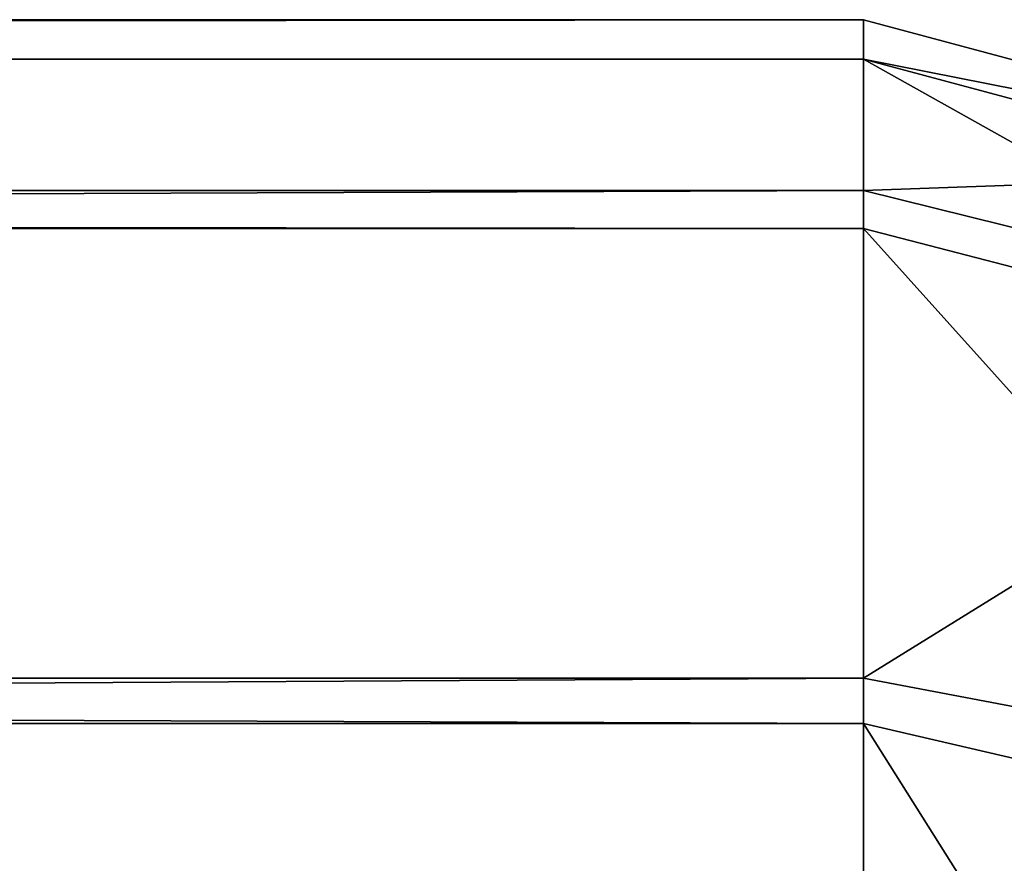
# Model space of a CAD drawing. Header units: inches. Extents: x 0 to 28, y -28 to 0.
# Tile 40 of 62: x 27.562 to 27.781, y -0.179 to 0.009. Entities that reach past the tile are written whole.
import ezdxf

# ---------------------------------------------------------------- set-up
doc = ezdxf.new("R2010")
doc.units = ezdxf.units.IN
doc.header["$LTSCALE"] = 0.03937
doc.header["$MEASUREMENT"] = 0
doc.layers.add('A-FURN-3-ST', color=151, linetype='Continuous')

msp = doc.modelspace()

# ---------------------------------------------------------------- meshes
at = {"layer": 'A-FURN-3-ST'}
mesh = msp.add_polyface(dxfattribs=at)
corners = [(0.25, -0.32248, 17.67812), (27.75, -0.32248, 17.67812), (0.25, -0.14765, 17.45049), (27.75, -0.14765, 17.45049), (0.25, -0.03766, 17.18538), (27.75, -0.03766, 17.18538), (0.25, 0, 16.90085), (27.75, 0.00877, 5.50038), (0.25, 0.00877, 5.50038), (0.25, -0.02918, 5.30892), (27.75, -0.02918, 5.30892), (0.25, -0.13754, 5.14658), (27.75, -0.13754, 5.14658), (0.25, -0.2998, 5.0381), (0, -0.27466, 5.37511), (0, -0.24123, 5.50019), (0.03349, -0.14469, 5.35669), (0.03349, -0.11623, 5.50029), (0.125, -0.02472, 5.50036), (0.125, -0.06013, 5.32172), (0.125, -0.16123, 5.17026), (0.125, -0.31262, 5.06904), (0.03349, -0.34766, 5.15357), (0.03349, -0.22596, 5.23494), (0, -0.36617, 5.28353), (0, -0.25, 16.90065), (0.03349, -0.125, 16.90075), (0.125, -0.03349, 16.90082), (0, -0.3641, 17.32538), (0.03349, -0.41084, 17.58969), (0.03349, -0.25588, 17.38793), (0, -0.2791, 17.12052), (0.03349, -0.15838, 17.15295), (0.125, -0.07001, 17.17669), (0.125, -0.34616, 17.65442), (0.125, -0.17665, 17.43373), (0, -0.49123, 5.25)]
mesh.append_faces([[corners[k] for k in face] for face in [(0, 1, 2), (2, 3, 4), (4, 5, 6), (6, 7, 8), (8, 7, 9), (9, 10, 11), (11, 12, 13), (14, 15, 16), (16, 15, 17), (16, 17, 18), (16, 18, 19), (19, 18, 8), (19, 8, 9), (19, 9, 20), (20, 9, 11), (20, 11, 21), (21, 11, 13), (21, 22, 23, 20), (20, 23, 16, 19), (22, 24, 23), (23, 24, 14), (23, 14, 16), (15, 25, 17), (17, 25, 26), (17, 26, 18), (18, 26, 27), (18, 27, 8), (8, 27, 6), (28, 29, 30), (28, 30, 31), (31, 30, 32), (31, 32, 25), (25, 32, 26), (26, 32, 33), (26, 33, 27), (27, 33, 4), (27, 4, 6), (29, 34, 35, 30), (30, 35, 33, 32), (34, 0, 35), (35, 0, 2), (35, 2, 33), (33, 2, 4), (36, 15, 14)]])
mesh = msp.add_polyface(dxfattribs=at)
corners = [(27.75, 0.00877, 5.50038), (27.875, -0.02472, 5.50036), (27.75, -0.02918, 5.30892), (27.875, -0.06013, 5.32172), (27.75, -0.13754, 5.14658), (27.875, -0.16123, 5.17026), (27.75, -0.2998, 5.0381), (27.875, -0.31262, 5.06904), (27.75, -0.49123, 5), (28, -0.36617, 5.28353), (27.96651, -0.34766, 5.15357), (27.96651, -0.22596, 5.23494), (28, -0.27466, 5.37511), (27.96651, -0.14469, 5.35669), (28, -0.24123, 5.50019), (27.96651, -0.11623, 5.50029), (27.75, 0, 16.90085), (27.875, -0.03349, 16.90082), (27.96651, -0.125, 16.90075), (28, -0.25, 16.90065), (27.75, -0.32248, 17.67812), (27.875, -0.34616, 17.65442), (27.75, -0.14765, 17.45049), (27.875, -0.17665, 17.43373), (27.75, -0.03766, 17.18538), (27.875, -0.07001, 17.17669), (27.96651, -0.15838, 17.15295), (28, -0.2791, 17.12052), (27.96651, -0.41084, 17.58969), (27.96651, -0.25588, 17.38793), (28, -0.3641, 17.32538), (0.25, -0.14765, 17.45049), (0.25, -0.03766, 17.18538), (0.25, 0, 16.90085), (0.25, -0.02918, 5.30892), (0.25, -0.13754, 5.14658), (0.25, -0.2998, 5.0381), (28, -0.49123, 5.25)]
mesh.append_faces([[corners[k] for k in face] for face in [(0, 1, 2), (2, 1, 3), (2, 3, 4), (4, 3, 5), (4, 5, 6), (6, 5, 7), (6, 7, 8), (9, 10, 11), (9, 11, 12), (12, 11, 13), (12, 13, 14), (14, 13, 15), (15, 13, 3), (15, 3, 1), (5, 3, 13, 11), (5, 11, 10, 7), (0, 16, 1), (1, 16, 17), (1, 17, 15), (15, 17, 18), (15, 18, 14), (14, 18, 19), (20, 21, 22), (22, 21, 23), (22, 23, 24), (24, 23, 25), (24, 25, 16), (16, 25, 17), (17, 25, 26), (17, 26, 18), (18, 26, 27), (18, 27, 19), (21, 28, 29, 23), (23, 29, 26, 25), (29, 30, 26), (26, 30, 27), (31, 20, 22), (32, 22, 24), (33, 24, 16), (16, 0, 33), (34, 0, 2), (35, 2, 4), (36, 4, 6), (37, 12, 14)]])

doc.saveas('drawing.dxf')
